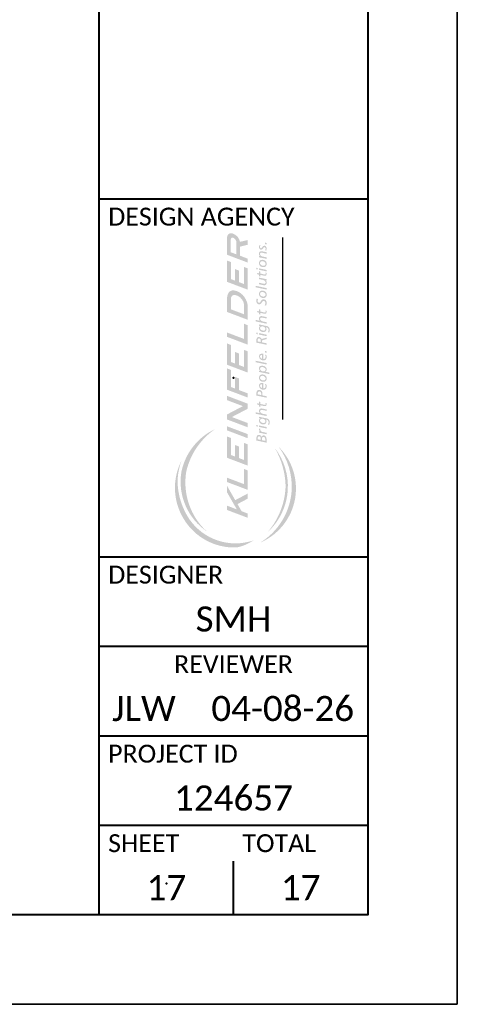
# Paper-space layout 'DETAILS' of a CAD drawing. Header units: feet. Extents: x -0.4 to 48.6, y -25.2 to 23.8.
# Tile 7 of 8: x 32.9 to 35.6, y -0.2 to 5.8. Entities that reach past the tile are written whole.
import ezdxf
from ezdxf.enums import TextEntityAlignment as Align

# ---------------------------------------------------------------- set-up
doc = ezdxf.new("R2010")
doc.units = ezdxf.units.FT
doc.header["$MEASUREMENT"] = 0
doc.linetypes.add('DGN Style 5', pattern=[0.02749617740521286, 0.01178407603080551, -0.01571210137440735])
doc.layers.add('SC_Scratch1', color=7, linetype='Continuous', lineweight=0, plot=False)
for name, color, linetype, lineweight in [('SH_Border', 7, 'Continuous', 40), ('SH_Data', 7, 'Continuous', 0), ('SH_Data (Construction)', 7, 'Continuous', 0)]:
    doc.layers.add(name, color=color, linetype=linetype, lineweight=lineweight)
doc.styles.add('Style-Calibri', font='calibri.ttf')
doc.styles.add('Style-Calibri Light', font='calibril.ttf')

# ---------------------------------------------------------------- blocks, each defined once
blk = doc.blocks.new('BORDER_1')
at = {"flags": 128}
blk.add_lwpolyline([(0, 0), (36, 0), (36, 24), (0, 24)], close=True, dxfattribs=at)
at = {"layer": 'SH_Border', "color": 7, "linetype": 'Continuous', "lineweight": 40}
for p, q in [((33.81818181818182, 0.5454545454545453), (33.81818181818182, 23.45454545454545)), ((33.8181818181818, 4.909090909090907), (35.45454545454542, 4.909090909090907)), ((33.81818181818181, 2.727272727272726), (35.45454545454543, 2.727272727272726)), ((33.81818181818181, 2.181818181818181), (35.45454545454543, 2.181818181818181)), ((33.81818181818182, 1.636363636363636), (35.45454545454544, 1.636363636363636)), ((33.81818181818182, 1.090909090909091), (35.45454545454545, 1.090909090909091))]:
    blk.add_line(p, q, dxfattribs=at)
at = {"layer": 'SH_Border', "color": 7, "linetype": 'Continuous', "lineweight": 40, "flags": 128}
blk.add_lwpolyline([(35.45454545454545, 23.45454545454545), (35.45454545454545, 0.5454545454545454), (1.636363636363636, 0.5454545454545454), (1.636363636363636, 23.45454545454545)], close=True, dxfattribs=at)
at = {"layer": 'SH_Data', "color": 7, "lineweight": 40}
blk.add_line((34.63636363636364, 0.5454545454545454), (34.63636363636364, 0.8727272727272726), dxfattribs=at)
at = {"layer": 'SH_Data (Construction)', "color": 7, "linetype": 'DGN Style 5', "lineweight": 40}
blk.add_point((34.63636363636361, 3.818181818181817), dxfattribs=at)
at = {"layer": 'SH_Data (Construction)', "color": 7, "lineweight": 40}
blk.add_point((34.22727272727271, 0.7363636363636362), dxfattribs=at)
at = {"layer": 'SH_Data', "linetype": 'Continuous', "style": 'Style-Calibri Light'}
for s, p in [('DESIGN AGENCY', (33.87272727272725, 4.854545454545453)), ('DESIGNER', (33.87272727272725, 2.672727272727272)), ('PROJECT ID', (33.87272727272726, 1.581818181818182)), ('SHEET', (33.87272727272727, 1.036363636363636)), ('TOTAL', (34.69090909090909, 1.036363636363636))]:
    blk.add_text(s, height=0.1090909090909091, dxfattribs=at).set_placement(p, align=Align.TOP_LEFT)
blk.add_text('REVIEWER', height=0.1090909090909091, dxfattribs=at).set_placement((34.63636363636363, 2.127272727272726), align=Align.TOP_CENTER)
at = {"layer": 'SH_Data', "color": 7, "linetype": 'Continuous', "lineweight": 0, "char_height": 0.1527272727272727, "attachment_point": 5, "line_spacing_factor": 0.6, "style": 'Style-Calibri'}
for s, insert in [('SMH', (34.63636363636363, 2.347272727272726)), ('JLW', (34.09090909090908, 1.801818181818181)), ('04-08-26', (34.93636363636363, 1.801818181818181)), ('124657', (34.63636363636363, 1.256363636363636)), ('17', (34.22727272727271, 0.7109090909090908)), ('17', (35.04545454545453, 0.7109090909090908))]:
    blk.add_mtext(s, dxfattribs=dict(at, insert=insert))
blk = doc.blocks.new('KFL-DA')
h = blk.add_hatch(color=256)
h.paths.add_polyline_path([(-0.03547285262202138, 0.7864262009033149), (-0.03547285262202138, 0.686734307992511), (0.07942106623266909, 0.6432388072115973), (0.07942106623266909, 0.6652573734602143), (0.03713894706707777, 0.6812641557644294), (0.03713894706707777, 0.7324658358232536), (0.07942106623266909, 0.7425961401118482), (0.07942106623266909, 0.768934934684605), (0.03612620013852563, 0.7592387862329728, 0.2610453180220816), (-0.0004773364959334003, 0.8038121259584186, 0.1294437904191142), (-0.01842335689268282, 0.8074104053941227, 0.3157426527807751)])
h.paths.add_polyline_path([(-0.01523449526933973, 0.771395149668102, -0.2769978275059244), (-0.009592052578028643, 0.7819596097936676, -0.1536981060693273), (-0.001930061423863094, 0.7817952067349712, -0.299825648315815), (0.01630531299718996, 0.7572127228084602), (0.01630531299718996, 0.6891511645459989), (-0.01516337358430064, 0.7010642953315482)], flags=17)
h.paths.add_polyline_path([(0.07942106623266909, 0.4919831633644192), (-0.03547285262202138, 0.5354786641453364), (-0.03547285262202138, 0.654469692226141), (-0.01450433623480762, 0.6465316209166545), (-0.01450433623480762, 0.5511702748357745), (0.009298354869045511, 0.5421592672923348), (0.009298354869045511, 0.6067304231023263), (0.03004964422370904, 0.598874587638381), (0.03004964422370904, 0.5343034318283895), (0.05873238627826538, 0.5234449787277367), (0.05873238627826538, 0.6188063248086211), (0.07942106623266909, 0.6109741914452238)])
h.paths.add_polyline_path([(-0.03547285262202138, 0.4482306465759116), (-0.03547285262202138, 0.3672749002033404), (0.07942106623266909, 0.3237793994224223), (0.07942106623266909, 0.3969803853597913, 0.1243377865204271), (0.06885408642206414, 0.4373012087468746, 0.2220233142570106), (0.00952211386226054, 0.4865318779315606, 0.2343299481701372), (-0.02188004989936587, 0.4812463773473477, 0.1926023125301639)])
h.paths.add_polyline_path([(-0.01433145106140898, 0.4422846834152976, -0.3044787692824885), (-0.001800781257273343, 0.4611614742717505, -0.1811728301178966), (0.01163572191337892, 0.4614635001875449, -0.2287647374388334), (0.05360592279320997, 0.4270322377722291, -0.1193071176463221), (0.05827966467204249, 0.406018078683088), (0.05827966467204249, 0.3546965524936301), (-0.01433145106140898, 0.3821850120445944)], flags=17)
h.paths.add_polyline_path([(0.07942106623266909, 0.1847839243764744), (-0.03547285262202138, 0.2282794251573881), (-0.03547285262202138, 0.2524264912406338), (0.05895140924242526, 0.2166802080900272), (0.05895140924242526, 0.3014132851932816), (0.07942106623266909, 0.2934658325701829)])
h.paths.add_polyline_path([(0.07942106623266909, 0.02884522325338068), (-0.03547285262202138, 0.07234072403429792), (-0.03547285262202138, 0.1913317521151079), (-0.01450433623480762, 0.1833936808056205), (-0.01450433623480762, 0.08803233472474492), (0.009298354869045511, 0.07902132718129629), (0.009298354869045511, 0.1435924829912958), (0.03004964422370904, 0.1357366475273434), (0.03004964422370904, 0.07116549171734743), (0.05873238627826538, 0.06030703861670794), (0.05873238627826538, 0.1556683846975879), (0.07942106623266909, 0.1478362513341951)])
h.paths.add_polyline_path([(0.07942106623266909, -0.1105136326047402), (-0.03547285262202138, -0.067018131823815), (-0.03547285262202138, 0.05179928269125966), (-0.01428820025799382, 0.04377938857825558), (-0.01428820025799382, -0.05181340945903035), (0.009366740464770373, -0.06076848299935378), (0.009366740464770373, 0.004392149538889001), (0.03008260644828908, -0.003450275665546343), (0.03008260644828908, -0.06861090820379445), (0.07942106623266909, -0.08728901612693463)])
h.paths.add_polyline_path([(0.07942106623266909, -0.2767566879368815), (-0.03547285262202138, -0.2332611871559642), (-0.03547285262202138, -0.2049321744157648), (0.05246712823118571, -0.1586678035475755), (-0.03547285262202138, -0.1253762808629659), (-0.03547285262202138, -0.1013885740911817), (0.07942106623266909, -0.144884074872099), (0.07942106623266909, -0.1730448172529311), (-0.00896886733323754, -0.2195459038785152), (0.07942106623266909, -0.2530077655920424)])
h.paths.add_polyline_path([(0.07942106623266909, -0.3378000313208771), (-0.03547285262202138, -0.2943045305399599), (-0.03547285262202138, -0.2713908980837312), (0.07942106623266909, -0.3148863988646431)])
h.paths.add_polyline_path([(0.07942106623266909, -0.4908034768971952), (-0.03547285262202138, -0.4473079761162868), (-0.03547285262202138, -0.3283169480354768), (-0.01450433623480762, -0.3362550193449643), (-0.01450433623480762, -0.4316163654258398), (0.009298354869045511, -0.4406273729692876), (0.009298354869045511, -0.3760562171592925), (0.03004964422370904, -0.3839120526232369), (0.03004964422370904, -0.4484832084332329), (0.05873238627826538, -0.4593416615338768), (0.05873238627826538, -0.3639803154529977), (0.07942106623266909, -0.3718124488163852)])
h.paths.add_polyline_path([(0.07942106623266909, -0.6262964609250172), (-0.03547285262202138, -0.5828009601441), (-0.03547285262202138, -0.5586538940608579), (0.05895140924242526, -0.59440017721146), (0.05895140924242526, -0.5096671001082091), (0.07942106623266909, -0.5176145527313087)])
h.paths.add_polyline_path([(0.07942106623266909, -0.782395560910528), (-0.03547285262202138, -0.7389000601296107), (-0.03547285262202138, -0.7149123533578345), (0.01872402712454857, -0.73542971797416), (-0.03547285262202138, -0.6410650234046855), (-0.03547285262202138, -0.6049171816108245), (0.009857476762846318, -0.6838439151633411), (0.07942106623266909, -0.6468931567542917), (0.07942106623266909, -0.6755039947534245), (0.02244846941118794, -0.7057666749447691), (0.04525308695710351, -0.7454728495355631), (0.07942106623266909, -0.7584078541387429)])
h = blk.add_hatch(color=256)
h.paths.add_polyline_path([(0.1844165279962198, 0.7448401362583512), (0.1758216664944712, 0.746663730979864), (0.1758216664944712, 0.7548705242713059), (0.1844165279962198, 0.7530469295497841)])
h.paths.add_polyline_path([(0.1549768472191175, 0.723273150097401, -0.3329203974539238), (0.1496865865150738, 0.7252770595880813, -0.3699792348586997), (0.1514674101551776, 0.7387655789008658), (0.1448384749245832, 0.7407160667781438, 0.09501749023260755), (0.1427773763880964, 0.7320224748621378, 0.1762576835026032), (0.1452841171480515, 0.721099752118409, 0.2131612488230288), (0.1515788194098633, 0.7156941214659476, 0.2356400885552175), (0.1600460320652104, 0.717031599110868, 0.1027468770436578), (0.164948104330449, 0.722492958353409, -0.07515697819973), (0.1695471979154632, 0.7283253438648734, -0.3575012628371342), (0.1756992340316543, 0.7287902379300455, -0.2475338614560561), (0.1793200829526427, 0.7221585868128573, -0.1825645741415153), (0.1765348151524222, 0.7116259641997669), (0.1828852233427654, 0.7102327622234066, 0.05752245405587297), (0.1848906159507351, 0.7194836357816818, 0.1471989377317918), (0.1833865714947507, 0.7299048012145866, 0.1411622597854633), (0.1775932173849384, 0.7363692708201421, 0.1939141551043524), (0.1678447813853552, 0.736424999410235, 0.1821218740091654), (0.1609373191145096, 0.7294589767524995, -0.1895144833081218)])
h.paths.add_polyline_path([(0.1609535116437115, 0.6772950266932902, -0.1760819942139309), (0.1503514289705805, 0.6850029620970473, -0.2363962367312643), (0.1485226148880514, 0.6944435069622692, -0.3350716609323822), (0.1564047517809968, 0.6988943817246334), (0.1844165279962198, 0.6929510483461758), (0.1844165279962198, 0.7011578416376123), (0.1592370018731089, 0.7065002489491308, 0.2233087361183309), (0.1462548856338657, 0.70337177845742, 0.2025039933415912), (0.1423046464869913, 0.6929798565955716, 0.2646834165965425), (0.1492541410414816, 0.6790751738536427), (0.1432296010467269, 0.6802010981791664), (0.1432296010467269, 0.6728487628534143), (0.1844165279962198, 0.6641100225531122), (0.1844165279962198, 0.6723168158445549)])
h.paths.add_polyline_path([(0.1486437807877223, 0.6553356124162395, 0.2284414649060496), (0.1426775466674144, 0.6383959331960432, 0.2313523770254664), (0.1519962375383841, 0.621626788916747, 0.1778223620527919), (0.1669402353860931, 0.6175908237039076, 0.2300847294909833), (0.1804637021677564, 0.6224226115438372, 0.2264102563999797), (0.1850662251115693, 0.6382822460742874, 0.2442284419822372), (0.1776226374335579, 0.6531755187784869, 0.1638981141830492), (0.1648378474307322, 0.6584620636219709, 0.1803767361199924)])
h.paths.add_polyline_path([(0.151371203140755, 0.6321998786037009, -0.1945319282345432), (0.1483028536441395, 0.6402718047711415, -0.3085397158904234), (0.1539849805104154, 0.6497648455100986, -0.1748650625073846), (0.1659174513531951, 0.6505606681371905, -0.1955325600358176), (0.1780203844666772, 0.6414086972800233, -0.2354343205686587), (0.1780772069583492, 0.6304945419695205, -0.2824546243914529), (0.1661447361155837, 0.6253785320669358, -0.1998573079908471)], flags=17)
h.paths.add_polyline_path([(0.1354430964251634, 0.6044324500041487), (0.126848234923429, 0.6062560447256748), (0.126848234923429, 0.6144628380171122), (0.1354430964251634, 0.6126392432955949)])
h.paths.add_polyline_path([(0.1844165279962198, 0.5940416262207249), (0.1432296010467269, 0.6027803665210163), (0.1432296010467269, 0.6109871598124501), (0.1844165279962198, 0.6022484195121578)])
h.paths.add_polyline_path([(0.1742747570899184, 0.5694135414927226, 0.317158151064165), (0.1837407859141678, 0.5736341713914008, 0.1501457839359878), (0.1844165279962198, 0.5857576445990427), (0.1776255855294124, 0.5871984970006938, -0.147667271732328), (0.1796131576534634, 0.5805428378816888, -0.4376714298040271), (0.1752166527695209, 0.5765068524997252), (0.149736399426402, 0.5819130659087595), (0.149736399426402, 0.5931158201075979), (0.1432296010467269, 0.5944963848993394), (0.1432296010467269, 0.5832936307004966), (0.1312656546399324, 0.5858320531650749), (0.1344112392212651, 0.5775931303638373), (0.1432296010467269, 0.5757221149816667), (0.1432296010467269, 0.56667405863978), (0.149736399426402, 0.565293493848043), (0.149736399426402, 0.5743415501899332)])
h.paths.add_polyline_path([(0.1783919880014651, 0.5441608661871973), (0.1844165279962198, 0.5430349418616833), (0.1844165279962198, 0.5503872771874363), (0.1432296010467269, 0.5591260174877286), (0.1432296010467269, 0.5509192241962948), (0.1666926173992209, 0.5459410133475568, -0.1760819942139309), (0.1772947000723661, 0.5382330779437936, -0.2363962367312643), (0.1791235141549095, 0.5287925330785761, -0.3350716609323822), (0.1712413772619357, 0.5243416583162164), (0.1432296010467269, 0.5302849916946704), (0.1432296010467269, 0.5220781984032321), (0.1684091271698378, 0.5167357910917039, 0.2233087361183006), (0.1813912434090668, 0.5198642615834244, 0.2025039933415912), (0.1853414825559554, 0.5302561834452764, 0.2646834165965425)])
h.paths.add_polyline_path([(0.1844165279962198, 0.4925881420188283), (0.1245958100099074, 0.5050938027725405), (0.1245958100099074, 0.5133005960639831), (0.1844165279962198, 0.5007949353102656)])
h.paths.add_polyline_path([(0.1648378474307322, 0.4863288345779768, 0.1803767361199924), (0.1486437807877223, 0.4832023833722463, 0.2284414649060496), (0.1426775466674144, 0.4662627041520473, 0.2313523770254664), (0.1519962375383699, 0.4494935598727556, 0.1778223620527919), (0.1669402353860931, 0.4454575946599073, 0.2300847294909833), (0.1804637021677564, 0.4502893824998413, 0.2264102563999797), (0.1850662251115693, 0.4661490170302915, 0.2442284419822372), (0.1776226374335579, 0.4810422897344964, 0.1638981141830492)])
h.paths.add_polyline_path([(0.1661447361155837, 0.4532453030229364, -0.1998573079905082), (0.1513712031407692, 0.4600666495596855, -0.1945319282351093), (0.1483028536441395, 0.4681385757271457, -0.3085397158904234), (0.1539849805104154, 0.4776316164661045, -0.1748650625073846), (0.1659174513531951, 0.478427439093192, -0.1955325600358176), (0.1780203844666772, 0.4692754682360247, -0.2354343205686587), (0.1780772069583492, 0.45836131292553, -0.2824546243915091)], flags=17)
h.paths.add_polyline_path([(0.1630983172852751, 0.4371619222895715, 0.1932199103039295), (0.152344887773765, 0.4266236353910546, -0.1749355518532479), (0.1457611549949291, 0.4189394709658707, -0.2006478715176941), (0.1388116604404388, 0.4198908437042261, -0.2454090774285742), (0.1343493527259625, 0.4304291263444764, -0.1739017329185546), (0.1376412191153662, 0.4395769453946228), (0.1302528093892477, 0.4418456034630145, 0.1300348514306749), (0.1276193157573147, 0.4295509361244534, 0.08121727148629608), (0.1300333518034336, 0.4182076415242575, 0.2038675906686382), (0.1395431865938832, 0.4104502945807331, 0.1696507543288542), (0.1499308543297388, 0.4114748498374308, 0.1494978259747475), (0.1588554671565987, 0.4221595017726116, -0.3028418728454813), (0.1689505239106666, 0.4291118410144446, -0.3488423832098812), (0.1778751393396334, 0.4206226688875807, -0.217435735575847), (0.1739249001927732, 0.4051811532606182), (0.1817522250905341, 0.402692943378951, 0.1265680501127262), (0.1853367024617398, 0.418573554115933, 0.2452014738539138), (0.1772167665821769, 0.4351128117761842, 0.2060998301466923)])
h.paths.add_polyline_path([(0.1742747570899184, 0.3571254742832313, 0.317158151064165), (0.1837407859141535, 0.3613461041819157, 0.1501457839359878), (0.1844165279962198, 0.3734695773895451), (0.1776255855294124, 0.3749104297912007, -0.147667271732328), (0.1796131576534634, 0.3682547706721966, -0.4376714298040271), (0.1752166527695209, 0.3642187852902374), (0.149736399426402, 0.3696249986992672), (0.149736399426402, 0.3808277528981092), (0.1432296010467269, 0.3822083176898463), (0.1432296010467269, 0.3710055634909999), (0.1312656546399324, 0.3735439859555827), (0.1344112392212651, 0.3653050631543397), (0.1432296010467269, 0.3634340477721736), (0.1432296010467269, 0.3543859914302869), (0.149736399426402, 0.3530054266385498), (0.149736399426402, 0.3620534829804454)])
h.paths.add_polyline_path([(0.1496324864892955, 0.3241963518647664, -0.3356401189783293), (0.1507217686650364, 0.3340009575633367, -0.2740590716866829), (0.1579451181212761, 0.3364626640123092), (0.1844165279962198, 0.3309833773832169), (0.1844165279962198, 0.3386430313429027), (0.1579642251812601, 0.3442554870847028, 0.2532426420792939), (0.1453241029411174, 0.3398772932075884, 0.1968354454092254), (0.142545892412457, 0.3273305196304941, 0.2246420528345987), (0.1481447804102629, 0.3178661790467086), (0.1244478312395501, 0.3229111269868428), (0.1244478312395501, 0.314704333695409), (0.1844165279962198, 0.3019373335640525), (0.1844165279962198, 0.3101441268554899), (0.1633601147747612, 0.3146269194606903, -0.2165910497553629)])
h.paths.add_polyline_path([(0.1499567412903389, 0.2888490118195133, 0.2551080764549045), (0.1430368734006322, 0.2805242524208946, 0.3660787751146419), (0.154308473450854, 0.2580512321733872, 0.2099169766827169), (0.1758197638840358, 0.2568600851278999, 0.2334560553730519), (0.1841543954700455, 0.2681362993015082, 0.2604577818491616), (0.1798988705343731, 0.2824961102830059, -0.1558238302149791), (0.190266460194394, 0.2788566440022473, -0.1557694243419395), (0.1955847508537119, 0.2708362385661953, -0.2188340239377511), (0.1919333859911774, 0.2550336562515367), (0.1989186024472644, 0.253048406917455, 0.2097730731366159), (0.1997917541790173, 0.2781419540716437, 0.2563450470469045), (0.1862182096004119, 0.2886240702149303), (0.1432296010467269, 0.2976768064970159), (0.1432296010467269, 0.2902763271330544)])
h.paths.add_polyline_path([(0.1508158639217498, 0.2699627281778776, -0.2888002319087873), (0.1492283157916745, 0.2807624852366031, -0.2691332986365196), (0.1580392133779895, 0.2865594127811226, -0.1342786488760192), (0.1697870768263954, 0.2846535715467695, -0.2991512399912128), (0.1782010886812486, 0.2738538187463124, -0.4182144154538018), (0.1711364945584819, 0.2636099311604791, -0.2461307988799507)], flags=17)
h.paths.add_polyline_path([(0.1354430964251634, 0.2426876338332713), (0.126848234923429, 0.244511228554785), (0.126848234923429, 0.2527180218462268), (0.1354430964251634, 0.2508944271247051)])
h.paths.add_polyline_path([(0.1844165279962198, 0.2322968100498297), (0.1432296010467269, 0.2410355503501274), (0.1432296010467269, 0.2492423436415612), (0.1844165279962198, 0.2405036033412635)])
h.paths.add_polyline_path([(0.1506246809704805, 0.2247953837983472, 0.2257725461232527), (0.1368665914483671, 0.2272785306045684, 0.2679844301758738), (0.1285501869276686, 0.2156805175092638), (0.1285501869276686, 0.1960962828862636), (0.1844165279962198, 0.18424297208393), (0.1844165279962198, 0.192449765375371), (0.1594162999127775, 0.1977541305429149), (0.1594162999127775, 0.2048592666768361, -0.3802057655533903), (0.1636026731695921, 0.2106769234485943), (0.1844165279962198, 0.2156432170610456), (0.1844165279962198, 0.2240149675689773), (0.1606950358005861, 0.2174878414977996, 0.1763522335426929), (0.1577873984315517, 0.2148628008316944, 0.168643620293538)])
h.paths.add_polyline_path([(0.1354270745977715, 0.2114573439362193, -0.2408060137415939), (0.1392068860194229, 0.2189067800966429, -0.1624748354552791), (0.1462277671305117, 0.218906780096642, -0.2705967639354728), (0.1524685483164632, 0.2093289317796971), (0.1524685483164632, 0.1992282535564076), (0.1354270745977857, 0.2028439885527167)], flags=17)
h.paths.add_polyline_path([(0.1844165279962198, 0.1396917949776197), (0.1758216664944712, 0.141515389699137), (0.1758216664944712, 0.1497221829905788), (0.1844165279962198, 0.1478985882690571)])
h.paths.add_polyline_path([(0.1630373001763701, 0.1342910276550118, 0.1221878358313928), (0.150744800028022, 0.1330162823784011, 0.2601306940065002), (0.1431744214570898, 0.1235681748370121, 0.159717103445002), (0.1450482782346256, 0.1096209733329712, 0.2395731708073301), (0.1619879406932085, 0.09724845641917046, 0.2424342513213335), (0.1806515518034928, 0.1015225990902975, 0.1883432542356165), (0.1851488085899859, 0.1147199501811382, 0.06790470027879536), (0.1834998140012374, 0.1273174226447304), (0.1764541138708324, 0.1286671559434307, -0.05841899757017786), (0.17900255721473, 0.1203438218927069, -0.1745438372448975), (0.1765290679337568, 0.1078963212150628, -0.1545963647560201), (0.1699330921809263, 0.104596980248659), (0.1658106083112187, 0.1048969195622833), (0.1658106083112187, 0.1336911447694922)])
h.paths.add_polyline_path([(0.1598142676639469, 0.1058717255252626, -0.2530261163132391), (0.1497703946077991, 0.1138201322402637, -0.1679336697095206), (0.1487959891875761, 0.1215435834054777, -0.1820850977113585), (0.1528435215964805, 0.126042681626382, -0.1490696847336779), (0.1598142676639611, 0.1263426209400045)], flags=17)
h.paths.add_polyline_path([(0.1844165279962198, 0.07403742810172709), (0.1245958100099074, 0.08654308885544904), (0.1245958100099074, 0.09474988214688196), (0.1844165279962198, 0.08224422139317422)])
h.paths.add_polyline_path([(0.1785790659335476, 0.03313338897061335, 0.3053112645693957), (0.184397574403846, 0.05279129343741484, 0.2520746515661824), (0.1673097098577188, 0.06602123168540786, 0.181968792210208), (0.1485130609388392, 0.06446039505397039, 0.2598660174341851), (0.1425694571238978, 0.0500412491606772, 0.2021821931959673), (0.1494788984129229, 0.03800052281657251), (0.1432296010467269, 0.03918973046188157), (0.1432296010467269, 0.03242678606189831), (0.2005938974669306, 0.02028006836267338), (0.2005938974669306, 0.0284868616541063)])
h.paths.add_polyline_path([(0.1731790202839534, 0.03606806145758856, -0.191300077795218), (0.1608460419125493, 0.03614238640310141, -0.1963986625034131), (0.1498503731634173, 0.04446683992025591, -0.3859639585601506), (0.1511623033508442, 0.05647017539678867, -0.2450867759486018), (0.1630748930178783, 0.05948058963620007, -0.1812499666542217), (0.1760765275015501, 0.0530142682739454, -0.2753281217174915), (0.1791969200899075, 0.04312898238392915, -0.2116633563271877)], flags=17)
h.paths.add_polyline_path([(0.1648378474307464, 0.01813784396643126, 0.1803767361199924), (0.1486437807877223, 0.01501139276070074, 0.2284414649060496), (0.1426775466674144, -0.001928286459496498, 0.2313523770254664), (0.1519962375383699, -0.01869743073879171, 0.1778223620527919), (0.1669402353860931, -0.0227333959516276, 0.2300847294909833), (0.1804637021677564, -0.01790160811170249, 0.2264102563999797), (0.1850662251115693, -0.002041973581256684, 0.2442284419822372), (0.1776226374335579, 0.0128512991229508, 0.1638981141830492)])
h.paths.add_polyline_path([(0.1780203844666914, 0.001084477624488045, -0.2354343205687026), (0.1780772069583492, -0.009829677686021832, -0.2824546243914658), (0.1661447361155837, -0.01494568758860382, -0.1998573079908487), (0.151371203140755, -0.008124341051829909, -0.1945319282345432), (0.1483028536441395, -5.241488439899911e-05, -0.3085397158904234), (0.1539849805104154, 0.00944062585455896, -0.1748650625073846), (0.1659174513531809, 0.01023644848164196, -0.1955325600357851)], flags=17)
h.paths.add_polyline_path([(0.1431744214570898, -0.04009903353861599, 0.159717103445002), (0.1450482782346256, -0.05404623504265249, 0.2395731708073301), (0.1619879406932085, -0.06641875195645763, 0.2424342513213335), (0.1806515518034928, -0.06214460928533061, 0.1883432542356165), (0.1851488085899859, -0.04894725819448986, 0.06790470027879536), (0.1834998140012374, -0.0363497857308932), (0.1764541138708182, -0.03500005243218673, -0.05841899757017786), (0.17900255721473, -0.04332338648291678, -0.1745438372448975), (0.1765290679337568, -0.05577088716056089, -0.1545963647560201), (0.1699330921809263, -0.05907022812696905), (0.1658106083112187, -0.05877028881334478), (0.1658106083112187, -0.02997606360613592), (0.1630373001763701, -0.02937618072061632, 0.1221878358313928), (0.150744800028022, -0.03065092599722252, 0.2601306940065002)])
h.paths.add_polyline_path([(0.1487959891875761, -0.04212362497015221, -0.1820850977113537), (0.1528435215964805, -0.03762452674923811, -0.1490696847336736), (0.1598142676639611, -0.03732458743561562), (0.1598142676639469, -0.05779548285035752, -0.2530261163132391), (0.1497703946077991, -0.04984707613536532, -0.1679336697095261)], flags=17)
h.paths.add_polyline_path([(0.1617610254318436, -0.08826375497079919, 0.31503135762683), (0.1505178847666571, -0.06929256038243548, 0.2254037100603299), (0.1348524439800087, -0.07004241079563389, 0.2253625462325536), (0.1285501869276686, -0.08203573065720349), (0.1285501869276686, -0.09964589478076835), (0.1844165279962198, -0.1114992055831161), (0.1844165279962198, -0.1032924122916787), (0.1617610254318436, -0.09848553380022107)])
h.paths.add_polyline_path([(0.1354952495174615, -0.08578925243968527, -0.2733875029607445), (0.1396495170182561, -0.07724096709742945, -0.2366219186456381), (0.1502180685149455, -0.07836574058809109, -0.2209091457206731), (0.1549401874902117, -0.08961348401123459), (0.1549401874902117, -0.09703833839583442), (0.1354952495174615, -0.09291265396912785)], flags=17)
h.paths.add_polyline_path([(0.1742747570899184, -0.1587787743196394, 0.317158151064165), (0.1837407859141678, -0.1545581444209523, 0.1501457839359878), (0.1844165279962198, -0.1424346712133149), (0.1776255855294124, -0.1409938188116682, -0.147667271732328), (0.1796131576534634, -0.1476494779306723, -0.4376714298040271), (0.1752166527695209, -0.1516854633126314), (0.149736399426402, -0.1462792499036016), (0.149736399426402, -0.1350764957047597), (0.1432296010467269, -0.1336959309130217), (0.1432296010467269, -0.1448986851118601), (0.1312656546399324, -0.1423602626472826), (0.1344112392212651, -0.1505991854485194), (0.1432296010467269, -0.1524702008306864), (0.1432296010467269, -0.1615182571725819), (0.149736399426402, -0.1628988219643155), (0.149736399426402, -0.1538507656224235)])
h.paths.add_polyline_path([(0.1496324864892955, -0.1917078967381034, -0.3356401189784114), (0.1507217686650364, -0.1819032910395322, -0.2740590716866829), (0.1579451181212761, -0.1794415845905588), (0.1844165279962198, -0.1849208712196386), (0.1844165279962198, -0.1772612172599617), (0.1579642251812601, -0.1716487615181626, 0.2532426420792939), (0.1453241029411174, -0.1760269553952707, 0.1968354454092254), (0.142545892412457, -0.1885737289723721, 0.2246420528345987), (0.1481447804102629, -0.1980380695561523), (0.1244478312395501, -0.1929931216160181), (0.1244478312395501, -0.201199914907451), (0.1844165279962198, -0.2139669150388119), (0.1844165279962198, -0.205760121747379), (0.163360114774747, -0.2012773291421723, -0.2165910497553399)])
h.paths.add_polyline_path([(0.1499567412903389, -0.2270552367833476, 0.2551080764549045), (0.1430368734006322, -0.2353799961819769, 0.3660787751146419), (0.154308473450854, -0.2578530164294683, 0.2099169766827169), (0.1758197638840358, -0.2590441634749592, 0.2334560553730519), (0.1841543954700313, -0.2477679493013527, 0.2604577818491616), (0.1798988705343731, -0.2334081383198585, -0.1558238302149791), (0.190266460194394, -0.2370476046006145, -0.1557694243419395), (0.1955847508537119, -0.2450680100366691, -0.2188340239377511), (0.1919333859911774, -0.2608705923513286), (0.1989186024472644, -0.2628558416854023, 0.2097730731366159), (0.1997917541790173, -0.2377622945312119, 0.2563450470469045), (0.1862182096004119, -0.2272801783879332), (0.1432296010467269, -0.2182274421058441), (0.1432296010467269, -0.2256279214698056)])
h.paths.add_polyline_path([(0.1508158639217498, -0.2459415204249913, -0.2888002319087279), (0.1492283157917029, -0.235141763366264, -0.269133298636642), (0.1580392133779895, -0.2293448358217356, -0.1342786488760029), (0.1697870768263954, -0.2312506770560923, -0.2991512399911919), (0.1782010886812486, -0.242050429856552, -0.4182144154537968), (0.1711364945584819, -0.2522943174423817, -0.2461307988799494)], flags=17)
h.paths.add_polyline_path([(0.1844165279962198, -0.2836074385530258), (0.1432296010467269, -0.2748686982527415), (0.1432296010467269, -0.2666619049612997), (0.1844165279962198, -0.275400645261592)])
h.paths.add_polyline_path([(0.1354430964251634, -0.2732166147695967), (0.126848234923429, -0.271393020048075), (0.126848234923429, -0.2631862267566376), (0.1354430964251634, -0.2650098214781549)])
h.paths.add_polyline_path([(0.149686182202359, -0.2926807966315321, -0.1925037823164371), (0.1496068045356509, -0.2852956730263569), (0.1432296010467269, -0.2836280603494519), (0.1432296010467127, -0.2906161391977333, 0.2203784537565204), (0.149471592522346, -0.3001931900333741), (0.1432296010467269, -0.2988688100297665), (0.1432296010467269, -0.3067579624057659), (0.1844165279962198, -0.3154967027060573), (0.1844165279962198, -0.3076075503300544), (0.1607735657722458, -0.3025911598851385, -0.1988702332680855)])
h.paths.add_polyline_path([(0.1754175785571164, -0.3241886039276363, 0.2072594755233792), (0.1651747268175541, -0.3224218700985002, 0.2735960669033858), (0.1551084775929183, -0.3309021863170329, 0.1000206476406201), (0.1524594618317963, -0.3236585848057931, 0.2708261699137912), (0.1362121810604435, -0.320125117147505, 0.262244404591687), (0.1285501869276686, -0.3324879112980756), (0.1285501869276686, -0.3507314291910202), (0.1844165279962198, -0.3625847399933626), (0.1844165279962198, -0.3395896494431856, 0.2258733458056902)])
h.paths.add_polyline_path([(0.1589812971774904, -0.3402658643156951, -0.356757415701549), (0.1637619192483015, -0.3310788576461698, -0.2440245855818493), (0.1710025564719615, -0.3316088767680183, -0.2630844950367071), (0.1778899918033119, -0.3429159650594), (0.1778899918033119, -0.3529931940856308), (0.1589812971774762, -0.3489812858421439)], flags=17)
h.paths.add_polyline_path([(0.1350193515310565, -0.3358490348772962, -0.3573305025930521), (0.1413336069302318, -0.3271920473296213, -0.2692466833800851), (0.1492806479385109, -0.3300188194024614, -0.1533923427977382), (0.1526360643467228, -0.3386758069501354), (0.1526360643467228, -0.347635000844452), (0.1350193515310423, -0.3438972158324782)], flags=17)
at = {"true_color": 0x004153, "extrusion": (0, 0, -1)}
blk.add_hatch(color=148, dxfattribs=at).paths.add_polyline_path([(0.1466238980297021, -0.85992331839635, 0.2932795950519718), (0.2909598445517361, -0.5258247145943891, 0.2366819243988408), (0.1023330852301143, -0.2865871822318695, -0.1876437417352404), (0.2633432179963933, -0.5226974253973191, -0.2099667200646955), (0.1903936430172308, -0.8140564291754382, -0.05142141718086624)])
at = {"true_color": 0x004153}
for points in [[(0.1495997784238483, -0.9208835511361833, 0.1394410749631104), (0.2901203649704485, -0.8063022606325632, 0.3643501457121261), (0.2520823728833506, -0.3856820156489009, -0.1737353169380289), (0.3250319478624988, -0.6285680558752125, -0.2438641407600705)], [(0.1495997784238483, -0.9208835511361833, 0.1394410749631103), (0.2901203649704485, -0.8063022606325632, 0.3643501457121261), (0.2520823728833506, -0.3856820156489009, -0.1737353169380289), (0.3250319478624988, -0.6285680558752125, -0.2438641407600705)]]:
    blk.add_hatch(color=148, dxfattribs=at).paths.add_polyline_path(points)
at = {"true_color": 0x898f4b}
for points in [[(0.1916384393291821, -0.8615510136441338, 0.1696961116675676), (0.291162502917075, -0.6061558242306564, 0.1274358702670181), (0.2307185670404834, -0.3924578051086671, -0.1832981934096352), (0.3031470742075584, -0.6280468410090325, -0.1929501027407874)], [(-0.2908791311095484, -0.4644414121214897, 0.259760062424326), (-0.2783734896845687, -0.788115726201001, 0.2745737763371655), (0.01811442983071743, -0.9481286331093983, 0.1011939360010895), (0.1103435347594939, -0.9090375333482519, -0.3337001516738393), (-0.2460672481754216, -0.7907218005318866, -0.1388418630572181), (-0.3122429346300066, -0.5864056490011, -0.08596027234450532)]]:
    blk.add_hatch(color=65, dxfattribs=at).paths.add_polyline_path(points)
at = {"flags": 128}
blk.add_lwpolyline([(0.2743519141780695, 0.7830538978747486), (0.2743519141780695, -0.2331073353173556)], dxfattribs=at)
at = {"layer": 'SC_Scratch1', "color": 1, "linetype": 'Continuous', "lineweight": 0, "flags": 128}
blk.add_lwpolyline([(-0.7499999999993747, -1.00000000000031), (0.7500000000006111, -1.00000000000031), (0.7500000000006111, 0.9999999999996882), (-0.7499999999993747, 0.9999999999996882)], close=True, dxfattribs=at)

psp = doc.layouts.new('DETAILS')

# ---------------------------------------------------------------- linework, layer by layer
at = {"layer": 'Defpoints'}
psp.add_lwpolyline([(-0.3937010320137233, 23.8031504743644), (35.60629896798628, 23.8031504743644), (35.60629896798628, -0.1968495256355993), (-0.3937010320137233, -0.1968495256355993)], close=True, dxfattribs=at)

# ---------------------------------------------------------------- block references
psp.add_blockref('BORDER_1', (-0.3937010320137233, -0.1968495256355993))
at = {"color": 1, "linetype": 'Continuous', "lineweight": 0, "xscale": 1.090909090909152, "yscale": 1.090909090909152, "zscale": 1.090909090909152}
psp.add_blockref('KFL-DA', (34.24266260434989, 3.621332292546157), dxfattribs=at)

doc.saveas('drawing.dxf')
